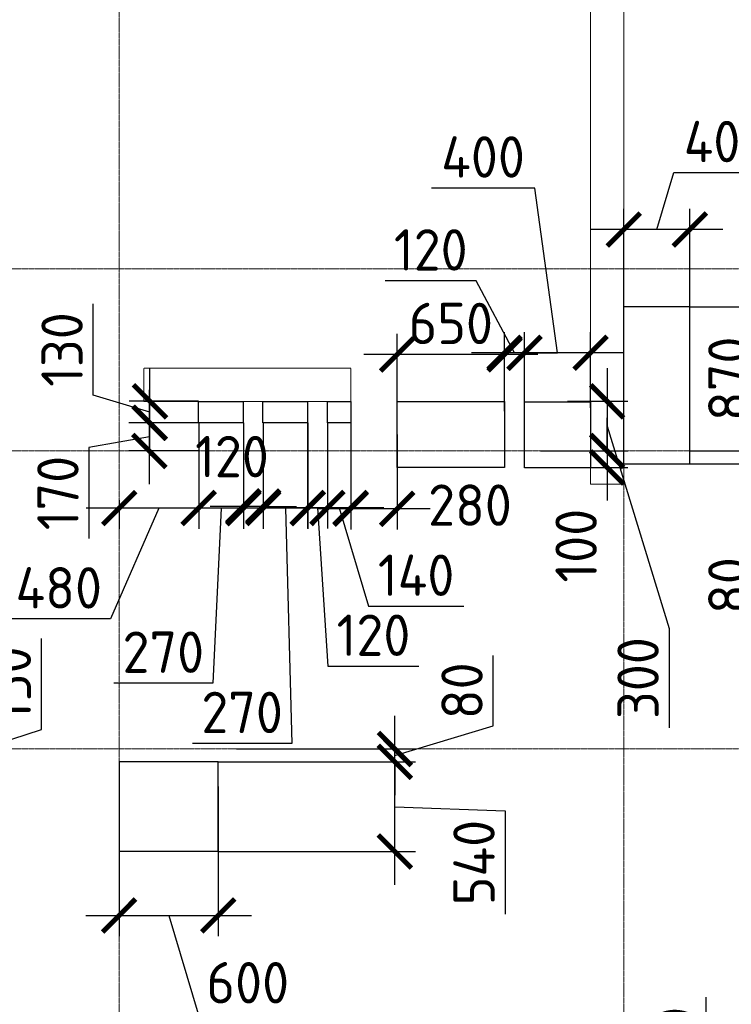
# Model space of a CAD drawing. Header units: millimetres. Extents: x -42044588 to 856694, y -806701 to 941911.
# Tile 130 of 256: x -180170 to -175869, y -276452 to -270504. Entities that reach past the tile are written whole.
import ezdxf

# ---------------------------------------------------------------- set-up
doc = ezdxf.new("R2010")
doc.units = ezdxf.units.MM
for name, pattern in [('______5', [1100, 800, -100, 100, -100]), ('DASHED', [7, 5, -2, 0]), ('осевая', [50.8, 31.75, -6.35, 6.35, -6.35])]:
    doc.linetypes.add(name, pattern=pattern)
for name, color, linetype, lineweight in [('907Сл Осевые', 1, 'Continuous', 0), ('Оси', 40, '______5', 18), ('Перекрытие ж_бетон', 1, 'Continuous', 30), ('РАЗМЕРЫ', 1, 'Continuous', 9), ('СТЕНЫ', 3, 'Continuous', 30)]:
    doc.layers.add(name, color=color, linetype=linetype, lineweight=lineweight)
doc.layers.add('Колонна_ бетон', color=7, linetype='Continuous', lineweight=50, true_color=0xb4b496)
doc.styles.add('GOST-2.304_Type-B', font='GOST_Common.ttf')
doc.dimstyles.new('СПДС', dxfattribs={"dimscale": 100, "dimtxt": 2.5, "dimasz": 2, "dimexe": 1.25, "dimexo": 0, "dimtad": 1, "dimdec": 0, "dimrnd": 5, "dimtxsty": 'GOST-2.304_Type-B', "dimblk": 'ARCHTICK', "dimcen": 2.5, "dimdle": 2, "dimclrd": 1, "dimclre": 1, "dimclrt": 1, "dimadec": 0, "dimazin": 2, "dimtfac": 0.75, "dimtdec": 0, "dimtmove": 1, "dimatfit": 3, "dimfxl": 0, "dimtolj": 1, "dimarcsym": 0})

# ---------------------------------------------------------------- blocks, each defined once
blk = doc.blocks.new('оси блок 2')
at = {"layer": 'Оси', "color": 16, "linetype": 'осевая', "lineweight": 0, "ltscale": 0.25, "transparency": 33554687}
for p, q in [((-68904.7, -322543), (-68904.7, -347914.1)), ((-65854.7, -322543), (-65854.7, -347914.1)), ((-89822.3, -332401.3), (-37238.5, -332401.3)), ((-89822.3, -333501.3), (-37238.5, -333501.3)), ((-89822.3, -335301.3), (-37238.5, -335301.3))]:
    blk.add_line(p, q, dxfattribs=at)
blk = doc.blocks.new('подложка стн 1-го этажа')
at = {"layer": 'Колонна_ бетон', "color": 252, "linetype": 'DASHED', "lineweight": 0, "ltscale": 0.5, "true_color": 0x939598, "transparency": 33554687}
for p, q in [((24993.8, 19211.8, -200), (24993.8, 19411.8, -200)), ((24993.8, 19411.8, -200), (24993.8, 19411.8, -200)), ((26243.8, 19411.8, -200), (24993.8, 19411.8, -200)), ((26243.8, 19411.8, -200), (26243.8, 19411.8, -200)), ((26243.8, 19211.8, -200), (26243.8, 19411.8, -200)), ((24993.8, 19211.8, -200), (26243.8, 19211.8, -200)), ((24993.8, 19211.8, -200), (24993.8, 19211.8, -200)), ((26243.8, 19211.8, -200), (26243.8, 19211.8, -200))]:
    blk.add_line(p, q, dxfattribs=at)
at = {"layer": 'СТЕНЫ', "color": 252, "linetype": 'DASHED', "lineweight": 0, "ltscale": 0.5, "true_color": 0x939598, "transparency": 33554687}
for p, q in [((27693.8, 26111.8, -200), (27693.8, 18711.8, -200)), ((27893.8, 26161.8, -200), (27893.8, 18711.8, -200)), ((27893.8, 19961.8, -200), (27893.8, 19961.8, -200)), ((27693.8, 18711.8, -200), (27693.8, 18711.8, -200)), ((27693.8, 18711.8, -200), (27893.8, 18711.8, -200))]:
    blk.add_line(p, q, dxfattribs=at)
blk = doc.blocks.new('_ArchTick')
at = {"color": 0, "linetype": 'ByBlock', "const_width": 0.15}
blk.add_lwpolyline([(-0.5, -0.5), (0.5, 0.5)], dxfattribs=at)
blk = doc.blocks.new('*D3363')
at = {"layer": 'DEFPOINTS', "color": 0, "transparency": 16777216}
for p in [(-181380.8, -274909.1), (-180632.9, -274909.1), (-181748.2, -275059.1)]:
    blk.add_point(p, dxfattribs=at)
at = {"layer": 'РАЗМЕРЫ', "color": 1, "lineweight": -2, "transparency": 16777216}
for p, q in [((-180039.2, -274792.5), (-180039.2, -274242.5)), ((-180632.9, -275259.1), (-180632.9, -274709.1)), ((-180632.9, -274984.1), (-180039.2, -274792.5)), ((-181380.8, -274909.1), (-180507.9, -274909.1)), ((-181748.2, -275059.1), (-180507.9, -275059.1))]:
    blk.add_line(p, q, dxfattribs=at)
at = {"layer": 'РАЗМЕРЫ', "color": 1, "lineweight": -2, "transparency": 16777216, "xscale": 200, "yscale": 200, "zscale": 200}
for p, rotation in [((-180632.9, -274909.1), 90), ((-180632.9, -275059.1), 270)]:
    blk.add_blockref('_ArchTick', p, dxfattribs=dict(at, rotation=rotation))
at = {"layer": 'РАЗМЕРЫ', "color": 1, "lineweight": 0, "transparency": 16777216, "insert": (-180226.7, -274517.5), "char_height": 250, "attachment_point": 5, "rotation": 90, "style": 'GOST-2.304_Type-B'}
blk.add_mtext('\\A1;150', dxfattribs=at)
blk = doc.blocks.new('*D3385')
at = {"layer": 'DEFPOINTS', "color": 0, "transparency": 16777216}
for p in [(-177119.7, -272516.1), (-177119.7, -272825.7), (-176719.7, -272847.6, 4500)]:
    blk.add_point(p, dxfattribs=at)
at = {"layer": 'РАЗМЕРЫ', "color": 1, "lineweight": -2, "transparency": 16777216}
for p, q in [((-177057.2, -271520.4), (-177682.2, -271520.4)), ((-176919.7, -272516.1), (-177057.2, -271520.4)), ((-177119.7, -272825.7), (-177119.7, -272391.1)), ((-176719.7, -272847.6), (-176719.7, -272391.1)), ((-176519.7, -272516.1), (-177319.7, -272516.1))]:
    blk.add_line(p, q, dxfattribs=at)
at = {"layer": 'РАЗМЕРЫ', "color": 1, "lineweight": -2, "transparency": 16777216, "xscale": 200, "yscale": 200, "zscale": 200, "rotation": 180}
blk.add_blockref('_ArchTick', (-177119.7, -272516.1), dxfattribs=at)
at = {"layer": 'РАЗМЕРЫ', "color": 1, "lineweight": -2, "transparency": 16777216, "xscale": 200, "yscale": 200, "zscale": 200}
blk.add_blockref('_ArchTick', (-176719.7, -272516.1), dxfattribs=at)
at = {"layer": 'РАЗМЕРЫ', "color": 1, "lineweight": 0, "transparency": 16777216, "insert": (-177369.7, -271332.9), "char_height": 250, "attachment_point": 5, "style": 'GOST-2.304_Type-B'}
blk.add_mtext('\\A1;400', dxfattribs=at)
blk = doc.blocks.new('*D3386')
at = {"layer": 'DEFPOINTS', "color": 0, "transparency": 16777216}
for p in [(-176858.9, -272809.1, 4500), (-177022.4, -273109.1), (-176619.8, -273109.1)]:
    blk.add_point(p, dxfattribs=at)
at = {"layer": 'РАЗМЕРЫ', "color": 1, "lineweight": -2, "transparency": 16777216}
for p, q in [((-176619.8, -272609.1), (-176619.8, -273309.1)), ((-176858.9, -272809.1), (-176494.8, -272809.1)), ((-176619.8, -272959.1), (-176245.4, -274180.8)), ((-177022.4, -273109.1), (-176494.8, -273109.1)), ((-176245.4, -274180.8), (-176245.4, -274780.8))]:
    blk.add_line(p, q, dxfattribs=at)
at = {"layer": 'РАЗМЕРЫ', "color": 1, "lineweight": -2, "transparency": 16777216, "xscale": 200, "yscale": 200, "zscale": 200}
for p, rotation in [((-176619.8, -272809.1), 90), ((-176619.8, -273109.1), 270)]:
    blk.add_blockref('_ArchTick', p, dxfattribs=dict(at, rotation=rotation))
at = {"layer": 'РАЗМЕРЫ', "color": 1, "lineweight": 0, "transparency": 16777216, "insert": (-176432.9, -274480.8), "char_height": 250, "attachment_point": 5, "rotation": 90, "style": 'GOST-2.304_Type-B'}
blk.add_mtext('\\A1;300', dxfattribs=at)
blk = doc.blocks.new('*D3396')
at = {"layer": 'DEFPOINTS', "color": 0, "transparency": 16777216}
for p in [(-177022.4, -273109.1), (-177022.4, -273209.1), (-176619.8, -273209.1)]:
    blk.add_point(p, dxfattribs=at)
at = {"layer": 'РАЗМЕРЫ', "color": 1, "lineweight": -2, "transparency": 16777216}
for p, q in [((-176619.8, -273109.1), (-176619.8, -272909.1)), ((-177022.4, -273109.1), (-176494.8, -273109.1)), ((-176619.8, -273109.1), (-176619.8, -273209.1)), ((-177022.4, -273209.1), (-176494.8, -273209.1)), ((-176619.8, -273209.1), (-176619.8, -273409.1))]:
    blk.add_line(p, q, dxfattribs=at)
at = {"layer": 'РАЗМЕРЫ', "color": 1, "lineweight": -2, "transparency": 16777216, "xscale": 200, "yscale": 200, "zscale": 200}
for p, rotation in [((-176619.8, -273109.1), 270), ((-176619.8, -273209.1), 90)]:
    blk.add_blockref('_ArchTick', p, dxfattribs=dict(at, rotation=rotation))
at = {"layer": 'РАЗМЕРЫ', "color": 1, "lineweight": 0, "transparency": 16777216, "insert": (-176807.3, -273681.1), "char_height": 250, "attachment_point": 5, "rotation": 90, "style": 'GOST-2.304_Type-B'}
blk.add_mtext('\\A1;100', dxfattribs=at)
blk = doc.blocks.new('*D3428')
at = {"layer": 'DEFPOINTS', "color": 0, "transparency": 16777216}
for p in [(-177239.5, -272516.1), (-177119.7, -272825.7), (-177239.5, -272868.6, 4500)]:
    blk.add_point(p, dxfattribs=at)
at = {"layer": 'РАЗМЕРЫ', "color": 1, "lineweight": -2, "transparency": 16777216}
for p, q in [((-177410.6, -272081.8), (-177960.6, -272081.8)), ((-177179.6, -272516.1), (-177410.6, -272081.8)), ((-177239.5, -272868.6), (-177239.5, -272391.1)), ((-177119.7, -272825.7), (-177119.7, -272391.1)), ((-177239.5, -272516.1), (-177439.5, -272516.1)), ((-177119.7, -272516.1), (-177239.5, -272516.1)), ((-177119.7, -272516.1), (-177239.5, -272516.1)), ((-177119.7, -272516.1), (-176919.7, -272516.1))]:
    blk.add_line(p, q, dxfattribs=at)
at = {"layer": 'РАЗМЕРЫ', "color": 1, "lineweight": -2, "transparency": 16777216, "xscale": 200, "yscale": 200, "zscale": 200}
blk.add_blockref('_ArchTick', (-177239.5, -272516.1), dxfattribs=at)
at = {"layer": 'РАЗМЕРЫ', "color": 1, "lineweight": -2, "transparency": 16777216, "xscale": 200, "yscale": 200, "zscale": 200, "rotation": 180}
blk.add_blockref('_ArchTick', (-177119.7, -272516.1), dxfattribs=at)
at = {"layer": 'РАЗМЕРЫ', "color": 1, "lineweight": 0, "transparency": 16777216, "insert": (-177685.6, -271894.3), "char_height": 250, "attachment_point": 5, "style": 'GOST-2.304_Type-B'}
blk.add_mtext('\\A1;120', dxfattribs=at)
blk = doc.blocks.new('*D3429')
at = {"layer": 'DEFPOINTS', "color": 0, "transparency": 16777216}
for p in [(-177889.5, -272526.1), (-177889.5, -272869.9), (-177239.5, -272868.6)]:
    blk.add_point(p, dxfattribs=at)
at = {"layer": 'РАЗМЕРЫ', "color": 1, "lineweight": -2, "transparency": 16777216}
for p, q in [((-177889.5, -272869.9), (-177889.5, -272401.1)), ((-177239.5, -272868.6), (-177239.5, -272401.1)), ((-177039.5, -272526.1), (-178089.5, -272526.1))]:
    blk.add_line(p, q, dxfattribs=at)
at = {"layer": 'РАЗМЕРЫ', "color": 1, "lineweight": -2, "transparency": 16777216, "xscale": 200, "yscale": 200, "zscale": 200, "rotation": 180}
blk.add_blockref('_ArchTick', (-177889.5, -272526.1), dxfattribs=at)
at = {"layer": 'РАЗМЕРЫ', "color": 1, "lineweight": -2, "transparency": 16777216, "xscale": 200, "yscale": 200, "zscale": 200}
blk.add_blockref('_ArchTick', (-177239.5, -272526.1), dxfattribs=at)
at = {"layer": 'РАЗМЕРЫ', "color": 1, "lineweight": 0, "transparency": 16777216, "insert": (-177564.5, -272338.6), "char_height": 250, "attachment_point": 5, "style": 'GOST-2.304_Type-B'}
blk.add_mtext('\\A1;650', dxfattribs=at)
blk = doc.blocks.new('*D3531')
at = {"layer": 'DEFPOINTS', "color": 0, "transparency": 16777216}
for p in [(-179569.7, -275067.5), (-178969.7, -275134.9), (-178969.7, -275915)]:
    blk.add_point(p, dxfattribs=at)
at = {"layer": 'РАЗМЕРЫ', "color": 1, "lineweight": -2, "transparency": 16777216}
for p, q in [((-179569.7, -275067.5), (-179569.7, -276040)), ((-178969.7, -275134.9), (-178969.7, -276040)), ((-179769.7, -275915), (-178769.7, -275915)), ((-179269.7, -275915), (-179091.6, -276508.7)), ((-179091.6, -276508.7), (-178491.6, -276508.7))]:
    blk.add_line(p, q, dxfattribs=at)
at = {"layer": 'РАЗМЕРЫ', "color": 1, "lineweight": -2, "transparency": 16777216, "xscale": 200, "yscale": 200, "zscale": 200, "rotation": 180}
blk.add_blockref('_ArchTick', (-179569.7, -275915), dxfattribs=at)
at = {"layer": 'РАЗМЕРЫ', "color": 1, "lineweight": -2, "transparency": 16777216, "xscale": 200, "yscale": 200, "zscale": 200}
blk.add_blockref('_ArchTick', (-178969.7, -275915), dxfattribs=at)
at = {"layer": 'РАЗМЕРЫ', "color": 1, "lineweight": 0, "transparency": 16777216, "insert": (-178791.6, -276321.2), "char_height": 250, "attachment_point": 5, "style": 'GOST-2.304_Type-B'}
blk.add_mtext('\\A1;600', dxfattribs=at)
blk = doc.blocks.new('*D3430')
at = {"layer": 'DEFPOINTS', "color": 0, "transparency": 16777216}
for p in [(-178969.7, -274987.2), (-177903.1, -274987.2), (-178969.5, -275529.1)]:
    blk.add_point(p, dxfattribs=at)
at = {"layer": 'РАЗМЕРЫ', "color": 1, "lineweight": -2, "transparency": 16777216}
for p, q in [((-177903.1, -275729.1), (-177903.1, -274787.2)), ((-178969.7, -274987.2), (-177778.1, -274987.2)), ((-177903.1, -275258.2), (-177237, -275283)), ((-177237, -275283), (-177237, -275908)), ((-178969.5, -275529.1), (-177778.1, -275529.1))]:
    blk.add_line(p, q, dxfattribs=at)
at = {"layer": 'РАЗМЕРЫ', "color": 1, "lineweight": -2, "transparency": 16777216, "xscale": 200, "yscale": 200, "zscale": 200}
for p, rotation in [((-177903.1, -274987.2), 90), ((-177903.1, -275529.1), 270)]:
    blk.add_blockref('_ArchTick', p, dxfattribs=dict(at, rotation=rotation))
at = {"layer": 'РАЗМЕРЫ', "color": 1, "lineweight": 0, "transparency": 16777216, "insert": (-177424.5, -275595.5), "char_height": 250, "attachment_point": 5, "rotation": 90, "style": 'GOST-2.304_Type-B'}
blk.add_mtext('\\A1;540', dxfattribs=at)
blk = doc.blocks.new('*D3431')
at = {"layer": 'DEFPOINTS', "color": 0, "transparency": 16777216}
for p in [(-178859.1, -274909.1), (-177903.1, -274909.1), (-178969.7, -274987.2)]:
    blk.add_point(p, dxfattribs=at)
at = {"layer": 'РАЗМЕРЫ', "color": 1, "lineweight": -2, "transparency": 16777216}
for p, q in [((-177309.3, -274770), (-177309.3, -274345)), ((-177903.1, -274909.1), (-177903.1, -274709.1)), ((-177903.1, -274948.2), (-177309.3, -274770)), ((-178859.1, -274909.1), (-177778.1, -274909.1)), ((-177903.1, -274987.2), (-177903.1, -274909.1)), ((-177903.1, -274987.2), (-177903.1, -274909.1)), ((-178969.7, -274987.2), (-177778.1, -274987.2)), ((-177903.1, -274987.2), (-177903.1, -275187.2))]:
    blk.add_line(p, q, dxfattribs=at)
at = {"layer": 'РАЗМЕРЫ', "color": 1, "lineweight": -2, "transparency": 16777216, "xscale": 200, "yscale": 200, "zscale": 200}
for p, rotation in [((-177903.1, -274909.1), 270), ((-177903.1, -274987.2), 90)]:
    blk.add_blockref('_ArchTick', p, dxfattribs=dict(at, rotation=rotation))
at = {"layer": 'РАЗМЕРЫ', "color": 1, "lineweight": 0, "transparency": 16777216, "insert": (-177496.8, -274557.5), "char_height": 250, "attachment_point": 5, "rotation": 90, "style": 'GOST-2.304_Type-B'}
blk.add_mtext('\\A1;80', dxfattribs=at)
blk = doc.blocks.new('*D3433')
at = {"layer": 'DEFPOINTS', "color": 0, "transparency": 16777216}
for p in [(-176619.3, -277011.1), (-176616, -277011.1), (-176619.3, -277411.1)]:
    blk.add_point(p, dxfattribs=at)
at = {"layer": 'РАЗМЕРЫ', "color": 1, "lineweight": -2, "transparency": 16777216}
for p, q in [((-176022.2, -277033), (-176022.2, -276408)), ((-176616, -277611.1), (-176616, -276811.1)), ((-176619.3, -277011.1), (-176491, -277011.1)), ((-176616, -277211.1), (-176022.2, -277033)), ((-176619.3, -277411.1), (-176491, -277411.1))]:
    blk.add_line(p, q, dxfattribs=at)
at = {"layer": 'РАЗМЕРЫ', "color": 1, "lineweight": -2, "transparency": 16777216, "xscale": 200, "yscale": 200, "zscale": 200}
for p, rotation in [((-176616, -277011.1), 90), ((-176616, -277411.1), 270)]:
    blk.add_blockref('_ArchTick', p, dxfattribs=dict(at, rotation=rotation))
at = {"layer": 'РАЗМЕРЫ', "color": 1, "lineweight": 0, "transparency": 16777216, "insert": (-176209.7, -276720.5), "char_height": 250, "attachment_point": 5, "rotation": 90, "style": 'GOST-2.304_Type-B'}
blk.add_mtext('\\A1;400', dxfattribs=at)
blk = doc.blocks.new('*D3506')
at = {"layer": 'DEFPOINTS', "color": 0, "transparency": 16777216}
for p in [(-178169.8, -272874.1, 360), (-177889.5, -273009.1, 4500), (-178169.8, -273458.3)]:
    blk.add_point(p, dxfattribs=at)
at = {"layer": 'РАЗМЕРЫ', "color": 1, "lineweight": -2, "transparency": 16777216}
for p, q in [((-178169.8, -272874.1), (-178169.8, -273583.3)), ((-177889.5, -273009.1), (-177889.5, -273583.3)), ((-177689.5, -273458.3), (-178369.8, -273458.3))]:
    blk.add_line(p, q, dxfattribs=at)
at = {"layer": 'РАЗМЕРЫ', "color": 1, "lineweight": -2, "transparency": 16777216, "xscale": 200, "yscale": 200, "zscale": 200, "rotation": 180}
blk.add_blockref('_ArchTick', (-178169.8, -273458.3), dxfattribs=at)
at = {"layer": 'РАЗМЕРЫ', "color": 1, "lineweight": -2, "transparency": 16777216, "xscale": 200, "yscale": 200, "zscale": 200}
blk.add_blockref('_ArchTick', (-177889.5, -273458.3), dxfattribs=at)
at = {"layer": 'РАЗМЕРЫ', "color": 1, "lineweight": 0, "transparency": 16777216, "insert": (-177448.8, -273436.1), "char_height": 250, "attachment_point": 5, "style": 'GOST-2.304_Type-B'}
blk.add_mtext('\\A1;280', dxfattribs=at)
blk = doc.blocks.new('*D3507')
at = {"layer": 'DEFPOINTS', "color": 0, "transparency": 16777216}
for p in [(-178169.8, -272874.1, 360), (-178309.8, -272939.1, 360), (-178309.8, -273453.3)]:
    blk.add_point(p, dxfattribs=at)
at = {"layer": 'РАЗМЕРЫ', "color": 1, "lineweight": -2, "transparency": 16777216}
for p, q in [((-178169.8, -272874.1), (-178169.8, -273578.3)), ((-178309.8, -272939.1), (-178309.8, -273578.3)), ((-177969.8, -273453.3), (-178509.8, -273453.3)), ((-178239.8, -273453.3), (-178061.7, -274047.1)), ((-178061.7, -274047.1), (-177486.7, -274047.1))]:
    blk.add_line(p, q, dxfattribs=at)
at = {"layer": 'РАЗМЕРЫ', "color": 1, "lineweight": -2, "transparency": 16777216, "xscale": 200, "yscale": 200, "zscale": 200, "rotation": 180}
blk.add_blockref('_ArchTick', (-178309.8, -273453.3), dxfattribs=at)
at = {"layer": 'РАЗМЕРЫ', "color": 1, "lineweight": -2, "transparency": 16777216, "xscale": 200, "yscale": 200, "zscale": 200}
blk.add_blockref('_ArchTick', (-178169.8, -273453.3), dxfattribs=at)
at = {"layer": 'РАЗМЕРЫ', "color": 1, "lineweight": 0, "transparency": 16777216, "insert": (-177774.2, -273859.6), "char_height": 250, "attachment_point": 5, "style": 'GOST-2.304_Type-B'}
blk.add_mtext('\\A1;140', dxfattribs=at)
blk = doc.blocks.new('*D3508')
at = {"layer": 'DEFPOINTS', "color": 0, "transparency": 16777216}
for p in [(-178429.8, -272939.1, 360), (-178309.8, -272939.1, 360), (-178429.8, -273453.3)]:
    blk.add_point(p, dxfattribs=at)
at = {"layer": 'РАЗМЕРЫ', "color": 1, "lineweight": -2, "transparency": 16777216}
for p, q in [((-178429.8, -272939.1), (-178429.8, -273578.3)), ((-178309.8, -272939.1), (-178309.8, -273578.3)), ((-178429.8, -273453.3), (-178629.8, -273453.3)), ((-178309.8, -273453.3), (-178429.8, -273453.3)), ((-178309.8, -273453.3), (-178429.8, -273453.3)), ((-178369.8, -273453.3), (-178306.9, -274409.5)), ((-178309.8, -273453.3), (-178109.8, -273453.3)), ((-178306.9, -274409.5), (-177756.9, -274409.5))]:
    blk.add_line(p, q, dxfattribs=at)
at = {"layer": 'РАЗМЕРЫ', "color": 1, "lineweight": -2, "transparency": 16777216, "xscale": 200, "yscale": 200, "zscale": 200}
blk.add_blockref('_ArchTick', (-178429.8, -273453.3), dxfattribs=at)
at = {"layer": 'РАЗМЕРЫ', "color": 1, "lineweight": -2, "transparency": 16777216, "xscale": 200, "yscale": 200, "zscale": 200, "rotation": 180}
blk.add_blockref('_ArchTick', (-178309.8, -273453.3), dxfattribs=at)
at = {"layer": 'РАЗМЕРЫ', "color": 1, "lineweight": 0, "transparency": 16777216, "insert": (-178031.9, -274222), "char_height": 250, "attachment_point": 5, "style": 'GOST-2.304_Type-B'}
blk.add_mtext('\\A1;120', dxfattribs=at)
blk = doc.blocks.new('*D3406')
at = {"layer": 'DEFPOINTS', "color": 0, "transparency": 16777216}
for p in [(-179386, -272939.1), (-179083.4, -272939.1, 360), (-179089.8, -273109.1)]:
    blk.add_point(p, dxfattribs=at)
at = {"layer": 'РАЗМЕРЫ', "color": 1, "lineweight": -2, "transparency": 16777216}
for p, q in [((-179386, -273309.1), (-179386, -272739.1)), ((-179083.4, -272939.1), (-179511, -272939.1)), ((-179386, -273024.1), (-179751.5, -273088.3)), ((-179751.5, -273088.3), (-179751.5, -273638.3)), ((-179089.8, -273109.1), (-179511, -273109.1))]:
    blk.add_line(p, q, dxfattribs=at)
at = {"layer": 'РАЗМЕРЫ', "color": 1, "lineweight": -2, "transparency": 16777216, "xscale": 200, "yscale": 200, "zscale": 200}
for p, rotation in [((-179386, -272939.1), 90), ((-179386, -273109.1), 270)]:
    blk.add_blockref('_ArchTick', p, dxfattribs=dict(at, rotation=rotation))
at = {"layer": 'РАЗМЕРЫ', "color": 1, "lineweight": 0, "transparency": 16777216, "insert": (-179939, -273363.3), "char_height": 250, "attachment_point": 5, "rotation": 90, "style": 'GOST-2.304_Type-B'}
blk.add_mtext('\\A1;170', dxfattribs=at)
blk = doc.blocks.new('*D3407')
at = {"layer": 'DEFPOINTS', "color": 0, "transparency": 16777216}
for p in [(-179382.7, -272809.1), (-179089.8, -272809.1, 360), (-179123.4, -272939.1)]:
    blk.add_point(p, dxfattribs=at)
at = {"layer": 'РАЗМЕРЫ', "color": 1, "lineweight": -2, "transparency": 16777216}
for p, q in [((-179726.4, -272771), (-179726.4, -272221)), ((-179382.7, -273139.1), (-179382.7, -272609.1)), ((-179382.7, -272874.1), (-179726.4, -272771)), ((-179089.8, -272809.1), (-179507.7, -272809.1)), ((-179123.4, -272939.1), (-179507.7, -272939.1))]:
    blk.add_line(p, q, dxfattribs=at)
at = {"layer": 'РАЗМЕРЫ', "color": 1, "lineweight": -2, "transparency": 16777216, "xscale": 200, "yscale": 200, "zscale": 200}
for p, rotation in [((-179382.7, -272809.1), 90), ((-179382.7, -272939.1), 270)]:
    blk.add_blockref('_ArchTick', p, dxfattribs=dict(at, rotation=rotation))
at = {"layer": 'РАЗМЕРЫ', "color": 1, "lineweight": 0, "transparency": 16777216, "insert": (-179913.9, -272496), "char_height": 250, "attachment_point": 5, "rotation": 90, "style": 'GOST-2.304_Type-B'}
blk.add_mtext('\\A1;130', dxfattribs=at)
blk = doc.blocks.new('*D6845')
at = {"layer": '907Сл Осевые', "color": 1, "lineweight": -2, "transparency": 16777216}
for p, q in [((-176320.1, -271771.2), (-176217, -271427.4)), ((-176217, -271427.4), (-175592, -271427.4)), ((-176519.7, -272237.4), (-176519.7, -271646.2)), ((-176120.5, -272237.4), (-176120.5, -271646.2)), ((-175920.5, -271771.2), (-176719.7, -271771.2))]:
    blk.add_line(p, q, dxfattribs=at)
at = {"layer": 'DEFPOINTS', "color": 0, "transparency": 16777216}
for p in [(-176519.7, -271771.2), (-176519.7, -272237.4, 200), (-176120.5, -272237.4, 200)]:
    blk.add_point(p, dxfattribs=at)
at = {"layer": '907Сл Осевые', "color": 1, "lineweight": -2, "transparency": 16777216, "xscale": 200, "yscale": 200, "zscale": 200, "rotation": 180}
blk.add_blockref('_ArchTick', (-176519.7, -271771.2), dxfattribs=at)
at = {"layer": '907Сл Осевые', "color": 1, "lineweight": -2, "transparency": 16777216, "xscale": 200, "yscale": 200, "zscale": 200}
blk.add_blockref('_ArchTick', (-176120.5, -271771.2), dxfattribs=at)
at = {"layer": '907Сл Осевые', "color": 1, "lineweight": 0, "transparency": 16777216, "insert": (-175904.5, -271239.9), "char_height": 250, "attachment_point": 5, "style": 'GOST-2.304_Type-B'}
blk.add_mtext('\\A1;400', dxfattribs=at)
blk = doc.blocks.new('*D6846')
at = {"layer": '907Сл Осевые', "color": 1, "lineweight": -2, "transparency": 16777216}
for p, q in [((-175696.5, -272037.4), (-175696.5, -273309.1)), ((-176120.5, -272237.4), (-175571.5, -272237.4)), ((-176120.5, -273109.1), (-175571.5, -273109.1))]:
    blk.add_line(p, q, dxfattribs=at)
at = {"layer": 'DEFPOINTS', "color": 0, "transparency": 16777216}
for p in [(-176120.5, -272237.4), (-176120.5, -273109.1), (-175696.5, -273109.1)]:
    blk.add_point(p, dxfattribs=at)
at = {"layer": '907Сл Осевые', "color": 1, "lineweight": -2, "transparency": 16777216, "xscale": 200, "yscale": 200, "zscale": 200}
for p, rotation in [((-175696.5, -272237.4), 90), ((-175696.5, -273109.1), 270)]:
    blk.add_blockref('_ArchTick', p, dxfattribs=dict(at, rotation=rotation))
at = {"layer": '907Сл Осевые', "color": 1, "lineweight": 0, "transparency": 16777216, "insert": (-175884, -272673.3), "char_height": 250, "attachment_point": 5, "rotation": 90, "style": 'GOST-2.304_Type-B'}
blk.add_mtext('\\A1;870', dxfattribs=at)
blk = doc.blocks.new('*D6847')
at = {"layer": '907Сл Осевые', "color": 1, "lineweight": -2, "transparency": 16777216}
for p, q in [((-175696.5, -273109.1), (-175696.5, -272909.1)), ((-176120.5, -273109.1), (-175571.5, -273109.1)), ((-175696.5, -273109.1), (-175696.5, -273187.4)), ((-175696.5, -273109.1), (-175696.5, -273187.4)), ((-176120.5, -273187.4), (-175571.5, -273187.4)), ((-175696.5, -273187.4), (-175696.5, -273387.4)), ((-175696.5, -274134.5), (-175696.5, -273187.4))]:
    blk.add_line(p, q, dxfattribs=at)
at = {"layer": 'DEFPOINTS', "color": 0, "transparency": 16777216}
for p in [(-176120.5, -273109.1), (-176120.5, -273187.4, 200), (-175696.5, -273187.4)]:
    blk.add_point(p, dxfattribs=at)
at = {"layer": '907Сл Осевые', "color": 1, "lineweight": -2, "transparency": 16777216, "xscale": 200, "yscale": 200, "zscale": 200}
for p, rotation in [((-175696.5, -273109.1), 270), ((-175696.5, -273187.4), 90)]:
    blk.add_blockref('_ArchTick', p, dxfattribs=dict(at, rotation=rotation))
at = {"layer": '907Сл Осевые', "color": 1, "lineweight": 0, "transparency": 16777216, "insert": (-175884, -273922), "char_height": 250, "attachment_point": 5, "rotation": 90, "style": 'GOST-2.304_Type-B'}
blk.add_mtext('\\A1;80', dxfattribs=at)
blk = doc.blocks.new('блочина')
at = {"color": 4, "lineweight": 30}
blk.add_lwpolyline([(123862, 60951.4), (123462, 60951.4), (123462, 60001.4), (123862, 60001.4)], close=True, dxfattribs=at)
at = {"layer": 'Перекрытие ж_бетон', "color": 4}
for points, elevation in [([(120892.7, 60379.6), (121162.7, 60379.6), (121162.7, 60249.6), (120892.7, 60249.6)], 360), ([(121282.7, 60379.6), (121552.7, 60379.6), (121552.7, 60249.6), (121282.7, 60249.6)], 360), ([(121672.7, 60379.6), (121812.7, 60379.6), (121812.7, 60249.6), (121672.7, 60249.6)], 360), ([(122093, 59979.6), (122093, 60379.6), (122743, 60379.6), (122743, 59979.6)], 4500), ([(122862.8, 59977.6), (122862.8, 60377.6), (123262.8, 60377.6), (123262.8, 59977.6)], 4500)]:
    blk.add_lwpolyline(points, close=True, dxfattribs=dict(at, elevation=elevation))
blk.add_lwpolyline([(121012.8, 57661.6), (121012.8, 58201.6), (120412.8, 58201.6), (120412.8, 57661.6)], close=True, dxfattribs=at)
blk = doc.blocks.new('*D7451')
at = {"layer": 'DEFPOINTS', "color": 0, "transparency": 16777216}
for p in [(-178698.2, -272939.9, 360), (-178428.2, -272939.9, 360), (-178698.2, -273454.1)]:
    blk.add_point(p, dxfattribs=at)
at = {"layer": 'РАЗМЕРЫ', "color": 1, "lineweight": -2, "transparency": 16777216}
for p, q in [((-178698.2, -272939.9), (-178698.2, -273579.1)), ((-178428.2, -272939.9), (-178428.2, -273579.1)), ((-178228.2, -273454.1), (-178898.2, -273454.1)), ((-178563.2, -273454.1), (-178525.9, -274875.8)), ((-178525.9, -274875.8), (-179125.9, -274875.8))]:
    blk.add_line(p, q, dxfattribs=at)
at = {"layer": 'РАЗМЕРЫ', "color": 1, "lineweight": -2, "transparency": 16777216, "xscale": 200, "yscale": 200, "zscale": 200, "rotation": 180}
blk.add_blockref('_ArchTick', (-178698.2, -273454.1), dxfattribs=at)
at = {"layer": 'РАЗМЕРЫ', "color": 1, "lineweight": -2, "transparency": 16777216, "xscale": 200, "yscale": 200, "zscale": 200}
blk.add_blockref('_ArchTick', (-178428.2, -273454.1), dxfattribs=at)
at = {"layer": 'РАЗМЕРЫ', "color": 1, "lineweight": 0, "transparency": 16777216, "insert": (-178825.9, -274688.3), "char_height": 250, "attachment_point": 5, "style": 'GOST-2.304_Type-B'}
blk.add_mtext('\\A1;270', dxfattribs=at)
blk = doc.blocks.new('*D7452')
at = {"layer": 'DEFPOINTS', "color": 0, "transparency": 16777216}
for p in [(-179088.2, -272939.9, 360), (-178818.2, -272939.9, 360), (-179088.2, -273454.1)]:
    blk.add_point(p, dxfattribs=at)
at = {"layer": 'РАЗМЕРЫ', "color": 1, "lineweight": -2, "transparency": 16777216}
for p, q in [((-179088.2, -272939.9), (-179088.2, -273579.1)), ((-178818.2, -272939.9), (-178818.2, -273579.1)), ((-178618.2, -273454.1), (-179288.2, -273454.1)), ((-178953.2, -273454.1), (-179002.1, -274511.9)), ((-179002.1, -274511.9), (-179602.1, -274511.9))]:
    blk.add_line(p, q, dxfattribs=at)
at = {"layer": 'РАЗМЕРЫ', "color": 1, "lineweight": -2, "transparency": 16777216, "xscale": 200, "yscale": 200, "zscale": 200, "rotation": 180}
blk.add_blockref('_ArchTick', (-179088.2, -273454.1), dxfattribs=at)
at = {"layer": 'РАЗМЕРЫ', "color": 1, "lineweight": -2, "transparency": 16777216, "xscale": 200, "yscale": 200, "zscale": 200}
blk.add_blockref('_ArchTick', (-178818.2, -273454.1), dxfattribs=at)
at = {"layer": 'РАЗМЕРЫ', "color": 1, "lineweight": 0, "transparency": 16777216, "insert": (-179302.1, -274324.4), "char_height": 250, "attachment_point": 5, "style": 'GOST-2.304_Type-B'}
blk.add_mtext('\\A1;270', dxfattribs=at)
blk = doc.blocks.new('*D7453')
at = {"layer": 'DEFPOINTS', "color": 0, "transparency": 16777216}
for p in [(-178698.2, -272939.9, 360), (-178818.2, -273152.6), (-178818.2, -273444.1)]:
    blk.add_point(p, dxfattribs=at)
at = {"layer": 'РАЗМЕРЫ', "color": 1, "lineweight": -2, "transparency": 16777216}
for p, q in [((-178698.2, -272939.9), (-178698.2, -273569.1)), ((-178818.2, -273152.6), (-178818.2, -273569.1)), ((-178818.2, -273444.1), (-179018.2, -273444.1)), ((-178698.2, -273444.1), (-178818.2, -273444.1)), ((-178698.2, -273444.1), (-178498.2, -273444.1))]:
    blk.add_line(p, q, dxfattribs=at)
at = {"layer": 'РАЗМЕРЫ', "color": 1, "lineweight": -2, "transparency": 16777216, "xscale": 200, "yscale": 200, "zscale": 200}
blk.add_blockref('_ArchTick', (-178818.2, -273444.1), dxfattribs=at)
at = {"layer": 'РАЗМЕРЫ', "color": 1, "lineweight": -2, "transparency": 16777216, "xscale": 200, "yscale": 200, "zscale": 200, "rotation": 180}
blk.add_blockref('_ArchTick', (-178698.2, -273444.1), dxfattribs=at)
at = {"layer": 'РАЗМЕРЫ', "color": 1, "lineweight": 0, "transparency": 16777216, "insert": (-178887.2, -273143), "char_height": 250, "attachment_point": 5, "style": 'GOST-2.304_Type-B'}
blk.add_mtext('\\A1;120', dxfattribs=at)
blk = doc.blocks.new('*D7454')
at = {"layer": 'DEFPOINTS', "color": 0, "transparency": 16777216}
for p in [(-179088.2, -272939.9, 360), (-179568.2, -273406.9), (-179568.2, -273454.1)]:
    blk.add_point(p, dxfattribs=at)
at = {"layer": 'РАЗМЕРЫ', "color": 1, "lineweight": -2, "transparency": 16777216}
for p, q in [((-179088.2, -272939.9), (-179088.2, -273579.1)), ((-179568.2, -273406.9), (-179568.2, -273579.1)), ((-178888.2, -273454.1), (-179768.2, -273454.1)), ((-179328.2, -273454.1), (-179621.3, -274123.3)), ((-179621.3, -274123.3), (-180246.3, -274123.3))]:
    blk.add_line(p, q, dxfattribs=at)
at = {"layer": 'РАЗМЕРЫ', "color": 1, "lineweight": -2, "transparency": 16777216, "xscale": 200, "yscale": 200, "zscale": 200, "rotation": 180}
blk.add_blockref('_ArchTick', (-179568.2, -273454.1), dxfattribs=at)
at = {"layer": 'РАЗМЕРЫ', "color": 1, "lineweight": -2, "transparency": 16777216, "xscale": 200, "yscale": 200, "zscale": 200}
blk.add_blockref('_ArchTick', (-179088.2, -273454.1), dxfattribs=at)
at = {"layer": 'РАЗМЕРЫ', "color": 1, "transparency": 16777216, "insert": (-179933.8, -273935.8), "char_height": 250, "attachment_point": 5, "style": 'GOST-2.304_Type-B'}
blk.add_mtext('\\A1;480', dxfattribs=at)

msp = doc.modelspace()

# ---------------------------------------------------------------- block references
for name, p in [('подложка стн 1-го этажа', (-204413.612, -292020.941, 560)), ('блочина', (-299982.527, -333188.797))]:
    msp.add_blockref(name, p)
at = {"layer": 'РАЗМЕРЫ'}
msp.add_blockref('оси блок 2', (-110664.971, 60392.176), dxfattribs=at)

# ---------------------------------------------------------------- dimensions: what is measured, and where the dimension line sits
at = {"layer": '907Сл Осевые', "color": 4, "lineweight": 0}
dim = msp.add_linear_dim(base=(-176519.689, -271771.168), p1=(-176120.465, -272237.424, 200), p2=(-176519.689, -272237.424, 200), dimstyle='СПДС', dxfattribs=at)
dim.commit()
dim.dimension.update_dxf_attribs({"geometry": '*D6845', "text_midpoint": (-176154.452, -271239.918)})
dim = msp.add_linear_dim(base=(-175696.465, -273109.146), p1=(-176120.465, -272237.424), p2=(-176120.465, -273109.146), angle=90, dimstyle='СПДС', dxfattribs=at)
dim.commit()
dim.dimension.update_dxf_attribs({"geometry": '*D6846', "text_midpoint": (-175883.965, -272673.285)})
dim = msp.add_linear_dim(base=(-175696.465, -273187.424), p1=(-176120.465, -273109.146), p2=(-176120.465, -273187.424, 200), angle=90, dimstyle='СПДС', dxfattribs=at)
dim.commit()
dim.dimension.update_dxf_attribs({"geometry": '*D6847', "text_midpoint": (-175653.719, -273922.023), "dimtype": 160})
at = {"layer": 'РАЗМЕРЫ', "lineweight": 0}
for base, p1, p2, picture, middle in [((-177119.689, -272516.089, 200), (-176719.687, -272847.572, 4700), (-177119.689, -272825.73, 200), '*D3385', (-177119.689, -271520.409, 200)), ((-177239.485, -272516.089, 200), (-177119.689, -272825.73, 200), (-177239.485, -272868.618, 4700), '*D3428', (-177473.125, -272081.796, 200)), ((-178169.829, -273458.335, 200), (-177889.485, -273009.146, 4700), (-178169.829, -272874.147, 560), '*D3506', (-177448.832, -273623.599, 200)), ((-178818.168, -273444.077), (-178698.168, -272939.889, 360), (-178818.168, -273152.643), '*D7453', (-178887.214, -273330.523)), ((-178429.829, -273453.335, 200), (-178309.829, -272939.147, 560), (-178429.829, -272939.147, 560), '*D3508', (-178244.435, -274409.517, 200))]:
    dim = msp.add_linear_dim(base=base, p1=p1, p2=p2, dimstyle='СПДС', override={"dimrnd": 5}, dxfattribs=at)
    dim.commit()
    dim.dimension.update_dxf_attribs({"geometry": picture, "text_midpoint": middle, "dimtype": 160})
for base, p1, p2, picture, middle in [((-177889.485, -272526.089, 4700), (-177239.485, -272868.618, 4700), (-177889.485, -272869.881, 4700), '*D3429', (-177564.485, -272338.589, 4700)), ((-178309.829, -273453.335, 200), (-178169.829, -272874.147, 560), (-178309.829, -272939.147, 560), '*D3507', (-177999.204, -273859.585, 200)), ((-178969.733, -275914.961, 200), (-179569.689, -275067.451, 200), (-178969.733, -275134.886, 200), '*D3531', (-179029.086, -276321.211, 200))]:
    dim = msp.add_linear_dim(base=base, p1=p1, p2=p2, dimstyle='СПДС', override={"dimrnd": 5}, dxfattribs=at)
    dim.commit()
    dim.dimension.update_dxf_attribs({"geometry": picture, "text_midpoint": middle})
at = {"layer": 'РАЗМЕРЫ', "color": 4, "lineweight": 0}
dim = msp.add_linear_dim(base=(-179382.674, -272809.146, 200), p1=(-179123.387, -272939.147, 200), p2=(-179089.829, -272809.146, 560), angle=90, dimstyle='СПДС', override={"dimrnd": 5}, dxfattribs=at)
dim.commit()
dim.dimension.update_dxf_attribs({"geometry": '*D3407', "text_midpoint": (-179913.924, -272708.522, 200)})
at = {"layer": 'РАЗМЕРЫ', "lineweight": 0}
for base, p1, p2, picture, middle in [((-176619.829, -273109.146, 200), (-176858.916, -272809.146, 4700), (-177022.381, -273109.146, 200), '*D3386', (-176245.396, -274243.303, 200)), ((-176619.829, -273209.146, 200), (-177022.381, -273109.146, 200), (-177022.381, -273209.146, 200), '*D3396', (-176619.829, -273681.09, 200))]:
    dim = msp.add_linear_dim(base=base, p1=p1, p2=p2, angle=90, dimstyle='СПДС', dxfattribs=at)
    dim.commit()
    dim.dimension.update_dxf_attribs({"geometry": picture, "text_midpoint": middle, "dimtype": 160})
at = {"layer": 'РАЗМЕРЫ', "color": 4, "lineweight": 0}
dim = msp.add_linear_dim(base=(-179386.045, -272939.147, 200), p1=(-179089.829, -273109.146, 200), p2=(-179083.434, -272939.147, 560), angle=90, dimstyle='СПДС', override={"dimrnd": 5}, dxfattribs=at)
dim.commit()
dim.dimension.update_dxf_attribs({"geometry": '*D3406', "text_midpoint": (-179751.483, -273150.849, 200), "dimtype": 160})
at = {"layer": 'РАЗМЕРЫ', "color": 1}
dim = msp.add_linear_dim(base=(-179568.168, -273454.077), p1=(-179088.168, -272939.889, 360), p2=(-179568.168, -273406.943), dimstyle='СПДС', dxfattribs=at)
dim.commit()
dim.dimension.update_dxf_attribs({"geometry": '*D7454', "text_midpoint": (-179683.84, -274123.288), "dimtype": 160})
at = {"layer": 'РАЗМЕРЫ', "lineweight": 0}
for base, p1, p2, picture, middle in [((-179088.168, -273454.077), (-178818.168, -272939.889, 360), (-179088.168, -272939.889, 360), '*D7452', (-179064.61, -274511.912)), ((-178698.168, -273454.077), (-178428.168, -272939.889, 360), (-178698.168, -272939.889, 360), '*D7451', (-178588.447, -274875.772))]:
    dim = msp.add_linear_dim(base=base, p1=p1, p2=p2, dimstyle='СПДС', dxfattribs=at)
    dim.commit()
    dim.dimension.update_dxf_attribs({"geometry": picture, "text_midpoint": middle, "dimtype": 160})
for base, p1, p2, picture, middle in [((-180632.921, -274909.146, 200), (-181748.19, -275059.146, 200), (-181380.756, -274909.146, 200), '*D3363', (-180039.171, -274729.955, 200)), ((-177903.094, -274987.162, 200), (-178969.485, -275529.146, 200), (-178969.733, -274987.162, 200), '*D3430', (-177237.038, -275345.541, 200))]:
    dim = msp.add_linear_dim(base=base, p1=p1, p2=p2, angle=90, dimstyle='СПДС', override={"dimrnd": 5}, dxfattribs=at)
    dim.commit()
    dim.dimension.update_dxf_attribs({"geometry": picture, "text_midpoint": middle, "dimtype": 160})
for base, p1, p2, picture, middle in [((-177903.094, -274909.146, 200), (-178969.733, -274987.162, 200), (-178859.097, -274909.146, 200), '*D3431', (-177496.844, -274707.529, 200)), ((-176615.975, -277011.149, 200), (-176619.276, -277411.149, 200), (-176619.276, -277011.149, 200), '*D3433', (-176209.725, -276970.524, 200))]:
    dim = msp.add_linear_dim(base=base, p1=p1, p2=p2, angle=90, dimstyle='СПДС', override={"dimrnd": 5}, dxfattribs=at)
    dim.commit()
    dim.dimension.update_dxf_attribs({"geometry": picture, "text_midpoint": middle})

doc.saveas('drawing.dxf')
